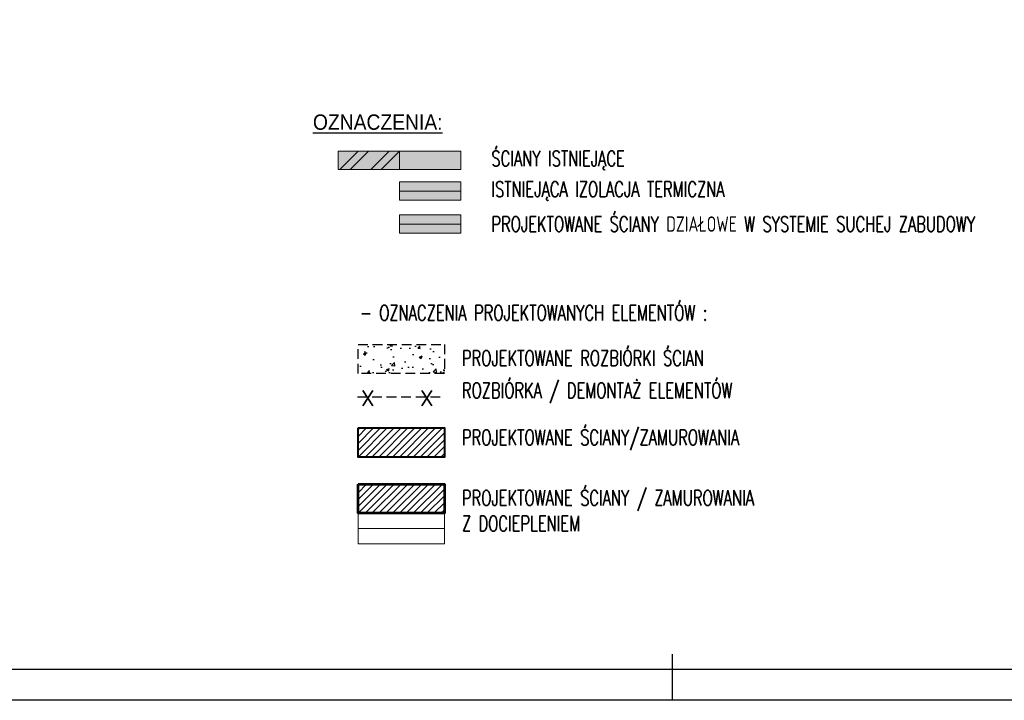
# Model space of a CAD drawing. Header units: millimetres. Extents: x 49320 to 60117, y -4209 to 20568.
# Tile 3 of 252: x 50570 to 51854, y -4209 to -3322. Entities that reach past the tile are written whole.
import ezdxf

# ---------------------------------------------------------------- set-up
doc = ezdxf.new("R2010")
doc.units = ezdxf.units.MM
doc.linetypes.add('CONTINOUS', pattern=[0])
doc.linetypes.add('DASHED', pattern=[19.05, 12.7, -6.35])
for name, color, linetype, lineweight, true_color in [('_AA IZOLACJA STYROPIAN', 7, 'BATTING', 20, 0x0000eb), ('_AA rozbiórki', 7, 'DASHED', 25, 0xc73200), ('_AA szraf PROJ', 7, 'Continuous', 13, 0x003df5), ('_AA ściany proj.', 7, 'CONTINOUS', 53, 0x0037db), ('_HD-KRESKOWANIE_PEŁNE', 7, 'Continuous', 0, 0xbfbfbf)]:
    doc.layers.add(name, color=color, linetype=linetype, lineweight=lineweight, true_color=true_color)
for name, color, linetype, lineweight in [('_HD-KRESKOWANIE', 251, 'Continuous', 0), ('_HD-MUR_NIENOŚNY_WIDOK', 251, 'Continuous', 18), ('_HD-MUR_NOŚNY_WIDOK', 251, 'Continuous', 18), ('_HD-OCIEPLENIE', 251, 'BATTING', 0), ('_HD-TWORZYWA_SZTUCZNE_WIDOK', 251, 'Continuous', 18), ('_mt_opisy konstrukcyjne', 7, 'Continuous', 25), ('_mt_żelbet', 5, 'Continuous', 40), ('M_Ramki do druku', 7, 'Continuous', 25), ('M_Ramki rysunków', 2, 'Continuous', 25)]:
    doc.layers.add(name, color=color, linetype=linetype, lineweight=lineweight)
doc.layers.add('M_Ramki markery', color=1, linetype='Continuous')
doc.layers.add('RAMKA', color=3, linetype='Continuous')
doc.styles.add('_HD_Romans', font='romans.shx', dxfattribs={"width": 0.7, "height": 18})
doc.styles.add('MCAD_TS', font='GENISO.SHX', dxfattribs={"width": 0.8})
doc.linetypes.add('BATTING', pattern='A,0.00254,-2.54,[134,ltypeshp.shx,S=2.54,R=0,X=-2.54,Y=0],-5.08,[134,ltypeshp.shx,S=2.54,R=180,X=2.54,Y=0],-2.54', length=10.16254)

# ---------------------------------------------------------------- blocks, each defined once
blk = doc.blocks.new('*U554')
at = {"layer": 'M_Ramki do druku'}
blk.add_line((210, 4), (210, 0), dxfattribs=at)
at = {"layer": 'M_Ramki markery'}
blk.add_line((210, 6), (210, 4), dxfattribs=at)
at = {"layer": 'M_Ramki rysunków', "color": 0, "linetype": 'ByBlock', "lineweight": -2}
blk.add_lwpolyline([(20, 4), (20, 293), (506, 293), (506, 4)], close=True, dxfattribs=at)
at = {"layer": 'M_Ramki do druku', "style": 'MCAD_TS', "width": 0.8}
for tag, p in [('KOMENTARZ', (11.54, 30.57)), ('RYSUNEK', (15.28, 30.57)), ('DATA', (19.02, 30.57))]:
    blk.add_attdef(tag, p, '', height=2, rotation=90, dxfattribs=at)

msp = doc.modelspace()

# ---------------------------------------------------------------- hatches: boundary and pattern name
at = {"layer": '_AA rozbiórki'}
h = msp.add_hatch(dxfattribs=at)
h.set_pattern_fill('AR-CONC', color=256, scale=0.2)
h.set_pattern_definition([(50, (-56586.848, -18014.473), (36.436934, -3.187817), [3.81, -41.91]), (355, (-56586.85, -18014.473), (-7.048684, 38.211369), [3.048, -33.528117]), (100.451445, (-56583.812, -18014.74), (29.388249, 35.02355), [3.238002, -35.618049]), (46.1842, (-56586.85, -18004.313), (54.215808, -8.408466), [5.715, -62.865]), (96.63556, (-56582.33, -18005.014), (47.480827, 49.485225), [4.857005, -53.427122]), (351.18415, (-56586.85, -18004.313), (47.480827, 49.485225), [4.571993, -50.291946]), (21, (-56581.768, -18006.853), (30.322878, -20.45304), [3.81, -41.91]), (326, (-56581.77, -18006.853), (12.360406, 36.837593), [3.048, -33.528]), (71.451445, (-56579.24, -18008.558), (42.683284, 16.384554), [3.238002, -35.617988]), (37.5, (-56586.848, -18014.473), (0.6177207, 16.9110078), [0, -33.1216, 0, -34.036, 0, -33.655]), (7.5, (-56586.848, -18014.473), (13.3639325, 20.036115), [0, -19.4056, 0, -32.3596, 0, -12.827]), (327.5, (-56598.177, -18014.473), (27.118119, -1.1457488), [0, -12.7, 0, -39.624, 0, -52.578]), (317.5, (-56603.257, -18014.473), (29.6258363, 5.085298), [0, -16.51, 0, -26.3144, 0, -37.338])])
h.paths.add_polyline_path([(51010.77, -3745.15), (51123.37, -3745.15), (51123.37, -3783.16), (51010.77, -3783.16)])
at = {"layer": '_AA szraf PROJ', "transparency": 33554687}
h = msp.add_hatch(dxfattribs=at)
h.set_pattern_fill('ANSI31', color=256, scale=2)
h.set_pattern_definition([(45, (-56586.848, -18014.473), (-4.49012806, 4.49012806), [])])
h.paths.add_polyline_path([(51010.77, -3854.18), (51123.37, -3854.18), (51123.37, -3892.19), (51010.77, -3892.19)])
h = msp.add_hatch(dxfattribs=at)
h.set_pattern_fill('ANSI31', color=256, scale=2)
h.set_pattern_definition([(45, (-56586.848, -18087.7305), (-4.49012806, 4.49012806), [])])
h.paths.add_polyline_path([(51010.77, -3927.44), (51123.37, -3927.44), (51123.37, -3965.45), (51010.77, -3965.45)])
at = {"layer": '_HD-KRESKOWANIE', "transparency": 33554687}
h = msp.add_hatch(dxfattribs=at)
h.set_pattern_fill('ANSI32', scale=3)
h.set_pattern_definition([(45, (-5577.848, -19307.058), (-20.205576, 20.205576), []), (45, (-5564.378, -19307.058), (-20.205576, 20.205576), [])])
h.paths.add_polyline_path([(50984.75, -3517.18), (50984.75, -3493.18), (51064.75, -3493.18), (51064.75, -3517.18)])
at = {"layer": '_HD-KRESKOWANIE_PEŁNE', "transparency": 33554687}
h = msp.add_hatch(color=256, dxfattribs=at)
h.dxf.hatch_style = 1
h.paths.add_polyline_path([(50984.75, -3517.18), (50984.75, -3493.18), (51064.75, -3493.18), (51064.75, -3517.18)])
h = msp.add_hatch(color=256, dxfattribs=at)
h.dxf.hatch_style = 1
h.paths.add_polyline_path([(51064.75, -3517.18), (51064.75, -3493.18), (51144.75, -3493.18), (51144.75, -3517.18)])
h = msp.add_hatch(color=256, dxfattribs=at)
h.dxf.hatch_style = 1
h.paths.add_polyline_path([(51064.75, -3557.18), (51064.75, -3533.18), (51144.75, -3533.18), (51144.75, -3557.18)])
h = msp.add_hatch(color=256, dxfattribs=at)
h.dxf.hatch_style = 1
h.paths.add_polyline_path([(51064.75, -3600.2), (51064.75, -3576.2), (51144.75, -3576.2), (51144.75, -3600.2)])

# ---------------------------------------------------------------- linework, layer by layer
at = {"layer": '_AA IZOLACJA STYROPIAN', "transparency": 33554687}
msp.add_lwpolyline([(51010.77, -3985.45), (51123.37, -3985.45)], dxfattribs=at)
at = {"layer": '_AA rozbiórki'}
msp.add_line((51009.99, -3813.54), (51123.57, -3813.54), dxfattribs=at)
msp.add_lwpolyline([(51010.77, -3745.15), (51123.37, -3745.15), (51123.37, -3783.16), (51010.77, -3783.16)], close=True, dxfattribs=at)
at = {"layer": '_AA szraf PROJ', "transparency": 33554687}
msp.add_lwpolyline([(51010.77, -3965.45), (51010.77, -4005.45), (51123.37, -4005.45), (51123.37, -3965.45), (51010.77, -3965.45)], dxfattribs=at)
at = {"layer": '_AA ściany proj.', "ltscale": 3}
msp.add_lwpolyline([(51010.77, -3927.44), (51123.37, -3927.44), (51123.37, -3965.45), (51010.77, -3965.45)], close=True, dxfattribs=at)
at = {"layer": '_HD-MUR_NIENOŚNY_WIDOK'}
for points in [[(51064.75, -3517.18), (51064.75, -3493.18), (51144.75, -3493.18), (51144.75, -3517.18)], [(51064.75, -3600.2), (51064.75, -3576.2), (51144.75, -3576.2), (51144.75, -3600.2)]]:
    msp.add_lwpolyline(points, close=True, dxfattribs=at)
at = {"layer": '_HD-MUR_NOŚNY_WIDOK'}
msp.add_lwpolyline([(50984.75, -3517.18), (50984.75, -3493.18), (51064.75, -3493.18), (51064.75, -3517.18)], close=True, dxfattribs=at)
at = {"layer": '_HD-OCIEPLENIE', "ltscale": 0.58}
msp.add_lwpolyline([(51064.75, -3545.18), (51144.75, -3545.18)], dxfattribs=at)
at = {"layer": '_HD-OCIEPLENIE', "ltscale": 0.45}
msp.add_lwpolyline([(51064.75, -3588.2), (51144.75, -3588.2)], dxfattribs=at)
at = {"layer": '_HD-TWORZYWA_SZTUCZNE_WIDOK'}
msp.add_lwpolyline([(51064.75, -3557.18), (51064.75, -3533.18), (51144.75, -3533.18), (51144.75, -3557.18)], close=True, dxfattribs=at)
at = {"layer": '_mt_żelbet', "ltscale": 3}
msp.add_lwpolyline([(51010.77, -3854.18), (51123.37, -3854.18), (51123.37, -3892.19), (51010.77, -3892.19)], close=True, dxfattribs=at)
at = {"layer": 'RAMKA', "color": 0, "ltscale": 0.8}
msp.add_lwpolyline([(49320.41, -1239.42), (54420.41, -1239.42), (54420.41, -4209.42), (49320.41, -4209.42)], close=True, dxfattribs=at)

# ---------------------------------------------------------------- block references
at = {"color": 0, "xscale": 10, "yscale": 10, "zscale": 10}
msp.add_blockref('*U554', (49320.41, -4209.42), dxfattribs=at)

# ---------------------------------------------------------------- texts
at = {"layer": '_AA rozbiórki', "char_height": 20, "width": 913.0635, "attachment_point": 4, "style": '_HD_Romans'}
for insert in [(51014.02, -3815.41), (51091, -3815.41)]:
    msp.add_mtext('\\pxql;{\\W1.1;X}', dxfattribs=dict(at, insert=insert))
at = {"layer": '_mt_opisy konstrukcyjne', "char_height": 20, "width": 913.0635, "attachment_point": 4, "style": '_HD_Romans'}
for s, insert in [('\\pxql;{\\L\\W0.9;\\fArial|b0|i0|c238|p34;OZNACZENIA:}', (50951.99, -3455.37)), ('\\pxql;ŚCIANY ISTNIEJĄCE', (51184.75, -3505.18)), ('\\pxql;ISTNIEJĄCA IZOLACJA TERMICZNA', (51184.75, -3545.18)), ('\\pxql;PROJEKTOWANE ŚCIANY DZIAŁOWE W SYSTEMIE SUCHEJ ZABUDOWY', (51184.75, -3588.2)), ('\\pxql;- OZNACZENIA PROJEKTOWANYCH ELEMENTÓW :', (51013.3, -3704.04)), ('\\pxql;PROJEKTOWANE ROZBIÓRKI ŚCIAN', (51146.34, -3763.1)), ('ROZBIÓRKA / DEMONTAŻ ELEMENTÓW', (51146.34, -3808.53)), ('\\pxql;PROJEKTOWANE ŚCIANY/ZAMUROWANIA', (51146.34, -3869.86)), ('\\pxql;PROJEKTOWANE ŚCIANY / ZAMUROWANIA \\PZ DOCIEPLENIEM', (51146.34, -3962.2))]:
    msp.add_mtext(s, dxfattribs=dict(at, insert=insert))

doc.saveas('drawing.dxf')
